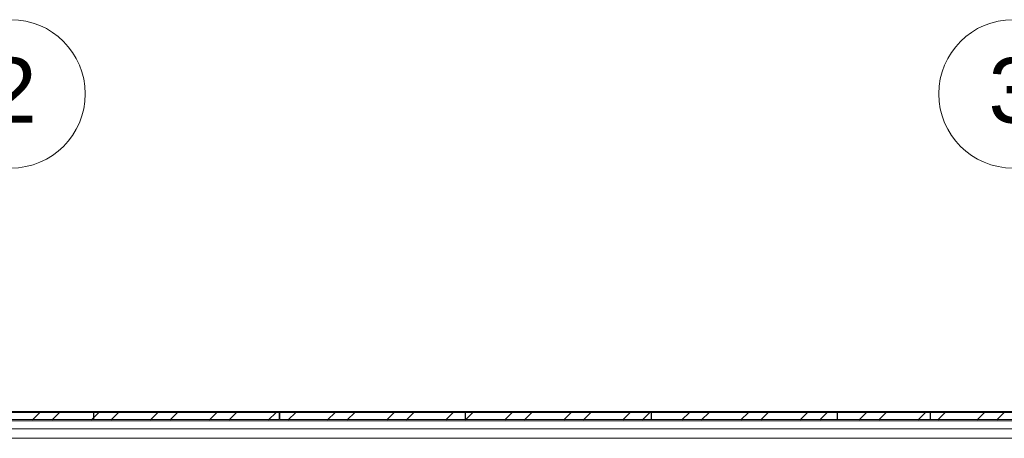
# Model space of a CAD drawing. Header units: centimetres. Extents: x -1589 to 108054, y -205274 to 31709.
# Tile 71 of 256: x 1381 to 1912, y -3934 to -3709. Entities that reach past the tile are written whole.
import ezdxf

# ---------------------------------------------------------------- set-up
doc = ezdxf.new("R2010")
doc.units = ezdxf.units.CM
doc.header["$LTSCALE"] = 0.01
doc.header["$MEASUREMENT"] = 0
for name, color, linetype, lineweight in [('2_lądowisko_IFC.ISTN_Nr_pióra__1', 8, 'Continuous', 9), ('4_osie.ISTN_Nr_pióra__1', 8, 'Continuous', 15), ('Nowe_2_stropy.K_IR_Nr_pióra__86', 7, 'Continuous', 0), ('Nowe_3_lądowisko.K_IR_Nr_pióra__84', 7, 'Continuous', 15)]:
    doc.layers.add(name, color=color, linetype=linetype, lineweight=lineweight)
doc.layers.add('Nowe_2_stropy.K_IR', color=7, linetype='Continuous')
doc.styles.add('GENERATED_STYLE_1', font='txt')

msp = doc.modelspace()

# ---------------------------------------------------------------- hatches: boundary and pattern name
at = {"layer": 'Nowe_2_stropy.K_IR', "linetype": 'Continuous', "lineweight": 5, "ltscale": 0.1}
h = msp.add_hatch(dxfattribs=at)
h.set_pattern_fill('Stal', color=8, scale=0.1, style=0, pattern_type=2)
h.set_pattern_definition([(45, (-1.934, -5325.058), (-15.9099, 15.9099), []), (45, (-7.237, -5319.755), (-15.9099, 15.9099), [])])
h.paths.add_polyline_path([(2048.28753, -3924.25833), (2048.28753, -3920.25833), (1245.10747, -3920.25833), (1245.10747, -3924.25833)])

# ---------------------------------------------------------------- linework, layer by layer
at = {"layer": '2_lądowisko_IFC.ISTN_Nr_pióra__1', "color": 8, "linetype": 'Continuous', "lineweight": 5, "ltscale": 0.1}
for p, q in [((1421.10997, -3920.05833), (1332.50679, -3920.05833)), ((1421.30997, -3920.05833), (1421.10997, -3920.05833)), ((1421.10997, -3924.05833), (1421.10997, -3920.05833)), ((1421.30997, -3920.05833), (1421.30997, -3924.05833)), ((1521.30997, -3920.05833), (1421.30997, -3920.05833)), ((1521.50997, -3920.05833), (1521.30997, -3920.05833)), ((1521.30997, -3924.05833), (1521.30997, -3920.05833)), ((1521.50997, -3920.05833), (1521.50997, -3924.05833)), ((1621.50997, -3920.05833), (1521.50997, -3920.05833)), ((1621.70997, -3920.05833), (1621.50997, -3920.05833)), ((1621.50997, -3924.05833), (1621.50997, -3920.05833)), ((1621.70997, -3920.05833), (1621.70997, -3924.05833)), ((1721.70997, -3920.05833), (1621.70997, -3920.05833)), ((1721.90997, -3920.05833), (1721.70997, -3920.05833)), ((1721.70997, -3924.05833), (1721.70997, -3920.05833)), ((1721.90997, -3920.05833), (1721.90997, -3924.05833)), ((1821.90997, -3920.05833), (1721.90997, -3920.05833)), ((1822.10997, -3920.05833), (1821.90997, -3920.05833)), ((1821.90997, -3924.05833), (1821.90997, -3920.05833)), ((1822.10997, -3920.05833), (1822.10997, -3924.05833)), ((1872.10997, -3920.05833), (1822.10997, -3920.05833)), ((1872.29084, -3920.05833), (1872.10997, -3920.05833)), ((1872.10997, -3924.05833), (1872.10997, -3920.05833)), ((1872.29084, -3920.05833), (1872.29084, -3924.05833)), ((1960.89401, -3920.05833), (1872.29084, -3920.05833)), ((1332.50679, -3924.05833), (1421.10997, -3924.05833)), ((1921.83066, -3924.65833), (1371.57022, -3924.65833)), ((1421.30997, -3924.05833), (1521.30997, -3924.05833)), ((1521.50997, -3924.05833), (1621.50997, -3924.05833)), ((1621.70997, -3924.05833), (1721.70997, -3924.05833)), ((1721.90997, -3924.05833), (1821.90997, -3924.05833)), ((1822.10997, -3924.05833), (1872.10997, -3924.05833)), ((1872.29084, -3924.05833), (1960.89401, -3924.05833)), ((1920.65169, -3929.05833), (1372.7492, -3929.05833)), ((1922.25938, -3934.15833), (1371.1415, -3934.15833))]:
    msp.add_line(p, q, dxfattribs=at)
at = {"layer": '4_osie.ISTN_Nr_pióra__1', "color": 7, "linetype": 'Continuous', "lineweight": 0, "ltscale": 0.1}
for centre in [(1376.7004, -3748.57719), (1916.7004, -3748.57719)]:
    msp.add_circle(centre, 40, dxfattribs=at)
at = {"layer": 'Nowe_2_stropy.K_IR_Nr_pióra__86', "color": 8, "linetype": 'Continuous', "lineweight": 5, "ltscale": 0.1}
msp.add_line((2048.28753, -3920.25833), (1265.10884, -3920.25833), dxfattribs=at)
at = {"layer": 'Nowe_3_lądowisko.K_IR_Nr_pióra__84', "color": 8, "linetype": 'Continuous', "lineweight": 5, "ltscale": 0.1}
for p, q in [((1309.43772, -3919.75473), (1578.48078, -3919.75473)), ((1578.48078, -3920.25833), (1578.48078, -3919.75473)), ((1578.48078, -3919.75473), (1711.20544, -3919.75473)), ((1711.20544, -3920.25833), (1711.20544, -3919.75473)), ((1711.20544, -3919.75473), (1980.24849, -3919.75473))]:
    msp.add_line(p, q, dxfattribs=at)

# ---------------------------------------------------------------- texts
at = {"layer": '4_osie.ISTN_Nr_pióra__1', "color": 7, "lineweight": 0, "ltscale": 0.1, "char_height": 35, "attachment_point": 4, "style": 'GENERATED_STYLE_1'}
for s, insert in [('\\A1;{\\pql;\\pt0;\\fArial|b0|i0|c238|p38;2}', (1363.4199, -3746.57669)), ('\\A1;{\\pql;\\pt0;\\fArial|b0|i0|c238|p38;3}', (1903.4199, -3746.87669))]:
    msp.add_mtext(s, dxfattribs=dict(at, insert=insert))

doc.saveas('drawing.dxf')
